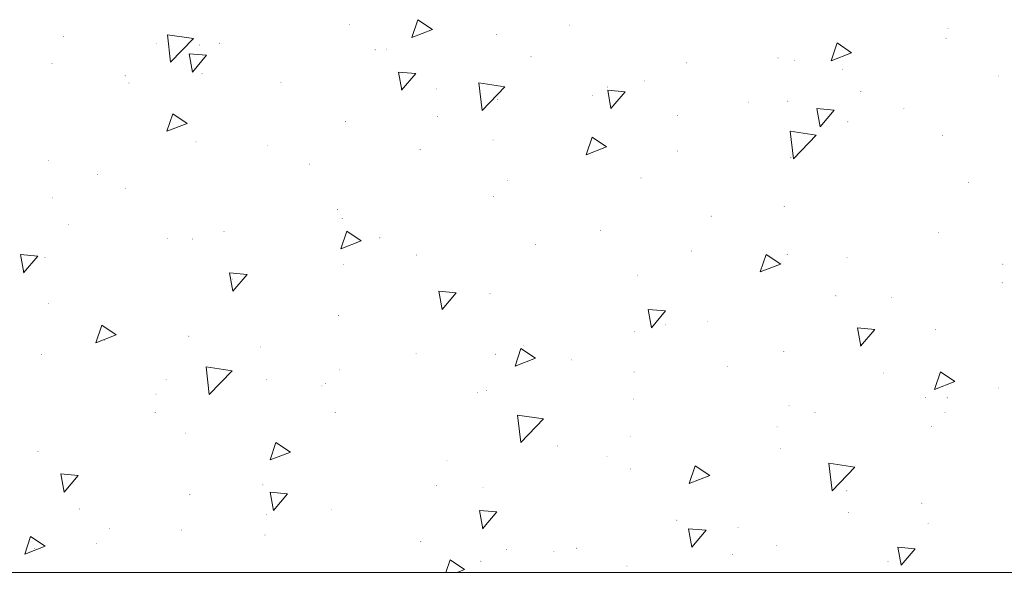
# Model space of a CAD drawing. Header units: millimetres. Extents: x -2603 to 1446, y -6775 to 6616.
# Tile 56 of 74: x -1451 to -1013, y -1568 to -1322. Entities that reach past the tile are written whole.
import ezdxf

# ---------------------------------------------------------------- set-up
doc = ezdxf.new("R2010")
doc.units = ezdxf.units.MM
doc.layers.get('0').update_dxf_attribs({"color": 252})
doc.layers.add('I-SCIANA', color=252, linetype='Continuous')

msp = doc.modelspace()

# ---------------------------------------------------------------- hatches: boundary and pattern name
h = msp.add_hatch(color=256)
h.dxf.hatch_style = 2
h.paths.add_polyline_path([(-1304.43, -1324.23), (-1304.23, -1324.43), (-1304.43, -1324.63), (-1304.63, -1324.43)])
h = msp.add_hatch(color=256)
h.dxf.hatch_style = 2
h.paths.add_polyline_path([(-1206.31, -1324.55), (-1206.11, -1324.76), (-1206.31, -1324.96), (-1206.51, -1324.76)])
h = msp.add_hatch(color=256)
h.dxf.hatch_style = 2
h.paths.add_polyline_path([(-1037.97, -1326.16), (-1037.77, -1326.36), (-1037.97, -1326.57), (-1038.17, -1326.36)])
h = msp.add_hatch(color=256)
h.dxf.hatch_style = 2
h.paths.add_polyline_path([(-1431.43, -1329.7), (-1431.23, -1329.9), (-1431.43, -1330.1), (-1431.63, -1329.9)])
h = msp.add_hatch(color=256)
h.dxf.hatch_style = 2
h.paths.add_polyline_path([(-1238.8, -1328.82), (-1238.6, -1329.02), (-1238.8, -1329.22), (-1239, -1329.02)])
h = msp.add_hatch(color=256)
h.dxf.hatch_style = 2
h.paths.add_polyline_path([(-1038.93, -1330.59), (-1038.73, -1330.79), (-1038.93, -1330.99), (-1039.14, -1330.79)])
h = msp.add_hatch(color=256)
h.dxf.hatch_style = 2
h.paths.add_polyline_path([(-1390.33, -1332.68), (-1390.13, -1332.88), (-1390.33, -1333.08), (-1390.53, -1332.88)])
h = msp.add_hatch(color=256)
h.dxf.hatch_style = 2
h.paths.add_polyline_path([(-1371.11, -1333.4), (-1370.9, -1333.6), (-1371.11, -1333.8), (-1371.31, -1333.6)])
h = msp.add_hatch(color=256)
h.dxf.hatch_style = 2
h.paths.add_polyline_path([(-1362.18, -1332.6), (-1361.98, -1332.8), (-1362.18, -1333), (-1362.38, -1332.8)])
h = msp.add_hatch(color=256)
h.dxf.hatch_style = 2
h.paths.add_polyline_path([(-1292.85, -1335.57), (-1292.65, -1335.77), (-1292.85, -1335.98), (-1293.05, -1335.77)])
h = msp.add_hatch(color=256)
h.dxf.hatch_style = 2
h.paths.add_polyline_path([(-1287.94, -1335.25), (-1287.74, -1335.45), (-1287.94, -1335.65), (-1288.14, -1335.45)])
h = msp.add_hatch(color=256)
h.dxf.hatch_style = 2
h.paths.add_polyline_path([(-1223.6, -1338.47), (-1223.4, -1338.67), (-1223.6, -1338.87), (-1223.8, -1338.67)])
h = msp.add_hatch(color=256)
h.dxf.hatch_style = 2
h.paths.add_polyline_path([(-1113.65, -1339.19), (-1113.45, -1339.39), (-1113.65, -1339.59), (-1113.85, -1339.39)])
h = msp.add_hatch(color=256)
h.dxf.hatch_style = 2
h.paths.add_polyline_path([(-1106.41, -1340.32), (-1106.21, -1340.52), (-1106.41, -1340.72), (-1106.62, -1340.52)])
h = msp.add_hatch(color=256)
h.dxf.hatch_style = 2
h.paths.add_polyline_path([(-1436.66, -1341.69), (-1436.45, -1341.89), (-1436.66, -1342.09), (-1436.86, -1341.89)])
h = msp.add_hatch(color=256)
h.dxf.hatch_style = 2
h.paths.add_polyline_path([(-1154.27, -1341.36), (-1154.07, -1341.57), (-1154.27, -1341.77), (-1154.47, -1341.57)])
h = msp.add_hatch(color=256)
h.dxf.hatch_style = 2
h.paths.add_polyline_path([(-1085.02, -1344.34), (-1084.82, -1344.54), (-1085.02, -1344.74), (-1085.22, -1344.54)])
h = msp.add_hatch(color=256)
h.dxf.hatch_style = 2
h.paths.add_polyline_path([(-1404.08, -1347.16), (-1403.88, -1347.36), (-1404.08, -1347.56), (-1404.28, -1347.36)])
h = msp.add_hatch(color=256)
h.dxf.hatch_style = 2
h.paths.add_polyline_path([(-1369.9, -1346.03), (-1369.7, -1346.23), (-1369.9, -1346.43), (-1370.1, -1346.23)])
h = msp.add_hatch(color=256)
h.dxf.hatch_style = 2
h.paths.add_polyline_path([(-1015.69, -1347.24), (-1015.49, -1347.44), (-1015.69, -1347.64), (-1015.89, -1347.44)])
h = msp.add_hatch(color=256)
h.dxf.hatch_style = 2
h.paths.add_polyline_path([(-1402.39, -1350.37), (-1402.19, -1350.57), (-1402.39, -1350.77), (-1402.59, -1350.57)])
h = msp.add_hatch(color=256)
h.dxf.hatch_style = 2
h.paths.add_polyline_path([(-1334.83, -1350.05), (-1334.63, -1350.25), (-1334.83, -1350.45), (-1335.03, -1350.25)])
h = msp.add_hatch(color=256)
h.dxf.hatch_style = 2
h.paths.add_polyline_path([(-1265.5, -1352.95), (-1265.3, -1353.15), (-1265.5, -1353.35), (-1265.7, -1353.15)])
h = msp.add_hatch(color=256)
h.dxf.hatch_style = 2
h.paths.add_polyline_path([(-1189.42, -1352.14), (-1189.22, -1352.34), (-1189.42, -1352.54), (-1189.62, -1352.34)])
h = msp.add_hatch(color=256)
h.dxf.hatch_style = 2
h.paths.add_polyline_path([(-1173.01, -1349.41), (-1172.81, -1349.61), (-1173.01, -1349.81), (-1173.21, -1349.61)])
h = msp.add_hatch(color=256)
h.dxf.hatch_style = 2
h.paths.add_polyline_path([(-1238.56, -1357.77), (-1238.36, -1357.97), (-1238.56, -1358.17), (-1238.76, -1357.97)])
h = msp.add_hatch(color=256)
h.dxf.hatch_style = 2
h.paths.add_polyline_path([(-1196.25, -1355.92), (-1196.05, -1356.12), (-1196.25, -1356.32), (-1196.45, -1356.12)])
h = msp.add_hatch(color=256)
h.dxf.hatch_style = 2
h.paths.add_polyline_path([(-1076.82, -1354.15), (-1076.62, -1354.35), (-1076.82, -1354.55), (-1077.02, -1354.35)])
h = msp.add_hatch(color=256)
h.dxf.hatch_style = 2
h.paths.add_polyline_path([(-1126.92, -1358.82), (-1126.72, -1359.02), (-1126.92, -1359.22), (-1127.12, -1359.02)])
h = msp.add_hatch(color=256)
h.dxf.hatch_style = 2
h.paths.add_polyline_path([(-1109.31, -1358.42), (-1109.11, -1358.62), (-1109.31, -1358.82), (-1109.51, -1358.62)])
h = msp.add_hatch(color=256)
h.dxf.hatch_style = 2
h.paths.add_polyline_path([(-1057.67, -1361.79), (-1057.47, -1361.99), (-1057.67, -1362.2), (-1057.88, -1361.99)])
h = msp.add_hatch(color=256)
h.dxf.hatch_style = 2
h.paths.add_polyline_path([(-1265.1, -1365.17), (-1264.9, -1365.37), (-1265.1, -1365.57), (-1265.3, -1365.37)])
h = msp.add_hatch(color=256)
h.dxf.hatch_style = 2
h.paths.add_polyline_path([(-1158.45, -1364.93), (-1158.25, -1365.13), (-1158.45, -1365.33), (-1158.65, -1365.13)])
h = msp.add_hatch(color=256)
h.dxf.hatch_style = 2
h.paths.add_polyline_path([(-1306.04, -1367.5), (-1305.84, -1367.7), (-1306.04, -1367.91), (-1306.24, -1367.7)])
h = msp.add_hatch(color=256)
h.dxf.hatch_style = 2
h.paths.add_polyline_path([(-1082.61, -1367.66), (-1082.41, -1367.87), (-1082.61, -1368.07), (-1082.81, -1367.87)])
h = msp.add_hatch(color=256)
h.dxf.hatch_style = 2
h.paths.add_polyline_path([(-1040.54, -1373.78), (-1040.34, -1373.98), (-1040.54, -1374.18), (-1040.74, -1373.98)])
h = msp.add_hatch(color=256)
h.dxf.hatch_style = 2
h.paths.add_polyline_path([(-1372.63, -1376.59), (-1372.43, -1376.79), (-1372.63, -1376.99), (-1372.84, -1376.79)])
h = msp.add_hatch(color=256)
h.dxf.hatch_style = 2
h.paths.add_polyline_path([(-1340.78, -1378.12), (-1340.58, -1378.32), (-1340.78, -1378.52), (-1340.99, -1378.32)])
h = msp.add_hatch(color=256)
h.dxf.hatch_style = 2
h.paths.add_polyline_path([(-1240.41, -1375.71), (-1240.21, -1375.91), (-1240.41, -1376.11), (-1240.61, -1375.91)])
h = msp.add_hatch(color=256)
h.dxf.hatch_style = 2
h.paths.add_polyline_path([(-1272.9, -1379.97), (-1272.7, -1380.17), (-1272.9, -1380.37), (-1273.1, -1380.17)])
h = msp.add_hatch(color=256)
h.dxf.hatch_style = 2
h.paths.add_polyline_path([(-1158.29, -1380.61), (-1158.09, -1380.81), (-1158.29, -1381.02), (-1158.49, -1380.81)])
h = msp.add_hatch(color=256)
h.dxf.hatch_style = 2
h.paths.add_polyline_path([(-1107.94, -1383.51), (-1107.74, -1383.71), (-1107.94, -1383.91), (-1108.14, -1383.71)])
h = msp.add_hatch(color=256)
h.dxf.hatch_style = 2
h.paths.add_polyline_path([(-1438.18, -1384.96), (-1437.98, -1385.16), (-1438.18, -1385.36), (-1438.38, -1385.16)])
h = msp.add_hatch(color=256)
h.dxf.hatch_style = 2
h.paths.add_polyline_path([(-1322.04, -1386.48), (-1321.84, -1386.69), (-1322.04, -1386.89), (-1322.25, -1386.69)])
h = msp.add_hatch(color=256)
h.dxf.hatch_style = 2
h.paths.add_polyline_path([(-1416.47, -1391.15), (-1416.27, -1391.35), (-1416.47, -1391.55), (-1416.67, -1391.35)])
h = msp.add_hatch(color=256)
h.dxf.hatch_style = 2
h.paths.add_polyline_path([(-1174.62, -1392.68), (-1174.42, -1392.88), (-1174.62, -1393.08), (-1174.82, -1392.88)])
h = msp.add_hatch(color=256)
h.dxf.hatch_style = 2
h.paths.add_polyline_path([(-1404.08, -1397.26), (-1403.88, -1397.46), (-1404.08, -1397.66), (-1404.28, -1397.46)])
h = msp.add_hatch(color=256)
h.dxf.hatch_style = 2
h.paths.add_polyline_path([(-1233.97, -1393.64), (-1233.77, -1393.84), (-1233.97, -1394.05), (-1234.18, -1393.84)])
h = msp.add_hatch(color=256)
h.dxf.hatch_style = 2
h.paths.add_polyline_path([(-1028.96, -1394.61), (-1028.76, -1394.81), (-1028.96, -1395.01), (-1029.16, -1394.81)])
h = msp.add_hatch(color=256)
h.dxf.hatch_style = 2
h.paths.add_polyline_path([(-1436.57, -1401.53), (-1436.37, -1401.73), (-1436.57, -1401.93), (-1436.78, -1401.73)])
h = msp.add_hatch(color=256)
h.dxf.hatch_style = 2
h.paths.add_polyline_path([(-1240.17, -1400.96), (-1239.97, -1401.16), (-1240.17, -1401.36), (-1240.37, -1401.16)])
h = msp.add_hatch(color=256)
h.dxf.hatch_style = 2
h.paths.add_polyline_path([(-1110.92, -1405.39), (-1110.72, -1405.59), (-1110.92, -1405.79), (-1111.12, -1405.59)])
h = msp.add_hatch(color=256)
h.dxf.hatch_style = 2
h.paths.add_polyline_path([(-1309.66, -1406.67), (-1309.46, -1406.87), (-1309.66, -1407.07), (-1309.86, -1406.87)])
h = msp.add_hatch(color=256)
h.dxf.hatch_style = 2
h.paths.add_polyline_path([(-1143.41, -1409.65), (-1143.21, -1409.85), (-1143.41, -1410.05), (-1143.61, -1409.85)])
h = msp.add_hatch(color=256)
h.dxf.hatch_style = 2
h.paths.add_polyline_path([(-1429.34, -1413.43), (-1429.14, -1413.63), (-1429.34, -1413.83), (-1429.54, -1413.63)])
h = msp.add_hatch(color=256)
h.dxf.hatch_style = 2
h.paths.add_polyline_path([(-1307.57, -1410.69), (-1307.37, -1410.89), (-1307.57, -1411.1), (-1307.77, -1410.89)])
h = msp.add_hatch(color=256)
h.dxf.hatch_style = 2
h.paths.add_polyline_path([(-1360.09, -1416.4), (-1359.89, -1416.61), (-1360.09, -1416.81), (-1360.29, -1416.61)])
h = msp.add_hatch(color=256)
h.dxf.hatch_style = 2
h.paths.add_polyline_path([(-1290.76, -1419.3), (-1290.56, -1419.5), (-1290.76, -1419.7), (-1290.96, -1419.5)])
h = msp.add_hatch(color=256)
h.dxf.hatch_style = 2
h.paths.add_polyline_path([(-1192.55, -1416.08), (-1192.35, -1416.28), (-1192.55, -1416.48), (-1192.75, -1416.28)])
h = msp.add_hatch(color=256)
h.dxf.hatch_style = 2
h.paths.add_polyline_path([(-1042.15, -1416.97), (-1041.95, -1417.17), (-1042.15, -1417.37), (-1042.35, -1417.17)])
h = msp.add_hatch(color=256)
h.dxf.hatch_style = 2
h.paths.add_polyline_path([(-1385.34, -1419.62), (-1385.14, -1419.82), (-1385.34, -1420.02), (-1385.54, -1419.82)])
h = msp.add_hatch(color=256)
h.dxf.hatch_style = 2
h.paths.add_polyline_path([(-1374.24, -1419.78), (-1374.04, -1419.98), (-1374.24, -1420.18), (-1374.44, -1419.98)])
h = msp.add_hatch(color=256)
h.dxf.hatch_style = 2
h.paths.add_polyline_path([(-1221.51, -1422.2), (-1221.31, -1422.4), (-1221.51, -1422.6), (-1221.71, -1422.4)])
h = msp.add_hatch(color=256)
h.dxf.hatch_style = 2
h.paths.add_polyline_path([(-1274.59, -1426.94), (-1274.39, -1427.14), (-1274.59, -1427.34), (-1274.79, -1427.14)])
h = msp.add_hatch(color=256)
h.dxf.hatch_style = 2
h.paths.add_polyline_path([(-1152.18, -1425.17), (-1151.98, -1425.37), (-1152.18, -1425.57), (-1152.38, -1425.37)])
h = msp.add_hatch(color=256)
h.dxf.hatch_style = 2
h.paths.add_polyline_path([(-1109.55, -1426.7), (-1109.35, -1426.9), (-1109.55, -1427.1), (-1109.75, -1426.9)])
h = msp.add_hatch(color=256)
h.dxf.hatch_style = 2
h.paths.add_polyline_path([(-1439.79, -1428.15), (-1439.59, -1428.35), (-1439.79, -1428.55), (-1439.99, -1428.35)])
h = msp.add_hatch(color=256)
h.dxf.hatch_style = 2
h.paths.add_polyline_path([(-1307.08, -1431.2), (-1306.88, -1431.4), (-1307.08, -1431.61), (-1307.29, -1431.4)])
h = msp.add_hatch(color=256)
h.dxf.hatch_style = 2
h.paths.add_polyline_path([(-1082.93, -1428.07), (-1082.73, -1428.27), (-1082.93, -1428.47), (-1083.13, -1428.27)])
h = msp.add_hatch(color=256)
h.dxf.hatch_style = 2
h.paths.add_polyline_path([(-1013.6, -1431.04), (-1013.4, -1431.24), (-1013.6, -1431.44), (-1013.8, -1431.24)])
h = msp.add_hatch(color=256)
h.dxf.hatch_style = 2
h.paths.add_polyline_path([(-1176.15, -1435.87), (-1175.94, -1436.07), (-1176.15, -1436.27), (-1176.35, -1436.07)])
h = msp.add_hatch(color=256)
h.dxf.hatch_style = 2
h.paths.add_polyline_path([(-1356.23, -1437.64), (-1356.03, -1437.84), (-1356.23, -1438.04), (-1356.43, -1437.84)])
h = msp.add_hatch(color=256)
h.dxf.hatch_style = 2
h.paths.add_polyline_path([(-1013.92, -1439.33), (-1013.72, -1439.53), (-1013.92, -1439.73), (-1014.12, -1439.53)])
h = msp.add_hatch(color=256)
h.dxf.hatch_style = 2
h.paths.add_polyline_path([(-1241.78, -1444.15), (-1241.57, -1444.35), (-1241.78, -1444.55), (-1241.98, -1444.35)])
h = msp.add_hatch(color=256)
h.dxf.hatch_style = 2
h.paths.add_polyline_path([(-1087.92, -1445.12), (-1087.71, -1445.32), (-1087.92, -1445.52), (-1088.12, -1445.32)])
h = msp.add_hatch(color=256)
h.dxf.hatch_style = 2
h.paths.add_polyline_path([(-1438.18, -1448.42), (-1437.98, -1448.62), (-1438.18, -1448.82), (-1438.38, -1448.62)])
h = msp.add_hatch(color=256)
h.dxf.hatch_style = 2
h.paths.add_polyline_path([(-1063.14, -1445.76), (-1062.94, -1445.96), (-1063.14, -1446.16), (-1063.34, -1445.96)])
h = msp.add_hatch(color=256)
h.dxf.hatch_style = 2
h.paths.add_polyline_path([(-1309.18, -1453.88), (-1308.97, -1454.09), (-1309.18, -1454.29), (-1309.38, -1454.09)])
h = msp.add_hatch(color=256)
h.dxf.hatch_style = 2
h.paths.add_polyline_path([(-1163.68, -1458.07), (-1163.48, -1458.27), (-1163.68, -1458.47), (-1163.88, -1458.27)])
h = msp.add_hatch(color=256)
h.dxf.hatch_style = 2
h.paths.add_polyline_path([(-1145.1, -1456.54), (-1144.9, -1456.74), (-1145.1, -1456.94), (-1145.3, -1456.74)])
h = msp.add_hatch(color=256)
h.dxf.hatch_style = 2
h.paths.add_polyline_path([(-1375.77, -1463.05), (-1375.57, -1463.25), (-1375.77, -1463.46), (-1375.97, -1463.25)])
h = msp.add_hatch(color=256)
h.dxf.hatch_style = 2
h.paths.add_polyline_path([(-1177.59, -1460.88), (-1177.39, -1461.08), (-1177.59, -1461.28), (-1177.79, -1461.08)])
h = msp.add_hatch(color=256)
h.dxf.hatch_style = 2
h.paths.add_polyline_path([(-1043.68, -1460.16), (-1043.48, -1460.36), (-1043.68, -1460.56), (-1043.88, -1460.36)])
h = msp.add_hatch(color=256)
h.dxf.hatch_style = 2
h.paths.add_polyline_path([(-1413.25, -1464.9), (-1413.05, -1465.1), (-1413.25, -1465.31), (-1413.45, -1465.1)])
h = msp.add_hatch(color=256)
h.dxf.hatch_style = 2
h.paths.add_polyline_path([(-1226.74, -1467.32), (-1226.53, -1467.52), (-1226.74, -1467.72), (-1226.94, -1467.52)])
h = msp.add_hatch(color=256)
h.dxf.hatch_style = 2
h.paths.add_polyline_path([(-1441.4, -1471.34), (-1441.2, -1471.54), (-1441.4, -1471.74), (-1441.6, -1471.54)])
h = msp.add_hatch(color=256)
h.dxf.hatch_style = 2
h.paths.add_polyline_path([(-1344, -1467.88), (-1343.8, -1468.08), (-1344, -1468.28), (-1344.2, -1468.08)])
h = msp.add_hatch(color=256)
h.dxf.hatch_style = 2
h.paths.add_polyline_path([(-1274.67, -1470.77), (-1274.47, -1470.98), (-1274.67, -1471.18), (-1274.87, -1470.98)])
h = msp.add_hatch(color=256)
h.dxf.hatch_style = 2
h.paths.add_polyline_path([(-1239.36, -1471.1), (-1239.16, -1471.3), (-1239.36, -1471.5), (-1239.56, -1471.3)])
h = msp.add_hatch(color=256)
h.dxf.hatch_style = 2
h.paths.add_polyline_path([(-1111.08, -1469.89), (-1110.88, -1470.09), (-1111.08, -1470.29), (-1111.28, -1470.09)])
h = msp.add_hatch(color=256)
h.dxf.hatch_style = 2
h.paths.add_polyline_path([(-1205.42, -1473.67), (-1205.22, -1473.87), (-1205.42, -1474.07), (-1205.62, -1473.87)])
h = msp.add_hatch(color=256)
h.dxf.hatch_style = 2
h.paths.add_polyline_path([(-1308.69, -1478.09), (-1308.49, -1478.29), (-1308.69, -1478.5), (-1308.89, -1478.29)])
h = msp.add_hatch(color=256)
h.dxf.hatch_style = 2
h.paths.add_polyline_path([(-1177.75, -1479.06), (-1177.55, -1479.26), (-1177.75, -1479.46), (-1177.96, -1479.26)])
h = msp.add_hatch(color=256)
h.dxf.hatch_style = 2
h.paths.add_polyline_path([(-1136.09, -1476.65), (-1135.89, -1476.85), (-1136.09, -1477.05), (-1136.29, -1476.85)])
h = msp.add_hatch(color=256)
h.dxf.hatch_style = 2
h.paths.add_polyline_path([(-1066.84, -1479.54), (-1066.64, -1479.74), (-1066.84, -1479.94), (-1067.04, -1479.74)])
h = msp.add_hatch(color=256)
h.dxf.hatch_style = 2
h.paths.add_polyline_path([(-1385.9, -1482.36), (-1385.7, -1482.56), (-1385.9, -1482.76), (-1386.11, -1482.56)])
h = msp.add_hatch(color=256)
h.dxf.hatch_style = 2
h.paths.add_polyline_path([(-1341.19, -1482.36), (-1340.99, -1482.56), (-1341.19, -1482.76), (-1341.39, -1482.56)])
h = msp.add_hatch(color=256)
h.dxf.hatch_style = 2
h.paths.add_polyline_path([(-1315.05, -1484.05), (-1314.85, -1484.25), (-1315.05, -1484.45), (-1315.25, -1484.25)])
h = msp.add_hatch(color=256)
h.dxf.hatch_style = 2
h.paths.add_polyline_path([(-1390.33, -1488.87), (-1390.13, -1489.07), (-1390.33, -1489.27), (-1390.53, -1489.07)])
h = msp.add_hatch(color=256)
h.dxf.hatch_style = 2
h.paths.add_polyline_path([(-1316.57, -1485.25), (-1316.37, -1485.45), (-1316.57, -1485.65), (-1316.78, -1485.45)])
h = msp.add_hatch(color=256)
h.dxf.hatch_style = 2
h.paths.add_polyline_path([(-1247.33, -1488.23), (-1247.12, -1488.43), (-1247.33, -1488.63), (-1247.53, -1488.43)])
h = msp.add_hatch(color=256)
h.dxf.hatch_style = 2
h.paths.add_polyline_path([(-1243.3, -1487.34), (-1243.1, -1487.54), (-1243.3, -1487.74), (-1243.51, -1487.54)])
h = msp.add_hatch(color=256)
h.dxf.hatch_style = 2
h.paths.add_polyline_path([(-1015.61, -1486.22), (-1015.41, -1486.42), (-1015.61, -1486.62), (-1015.81, -1486.42)])
h = msp.add_hatch(color=256)
h.dxf.hatch_style = 2
h.paths.add_polyline_path([(-1178, -1491.12), (-1177.79, -1491.32), (-1178, -1491.53), (-1178.2, -1491.32)])
h = msp.add_hatch(color=256)
h.dxf.hatch_style = 2
h.paths.add_polyline_path([(-1048.1, -1490.48), (-1047.9, -1490.68), (-1048.1, -1490.88), (-1048.3, -1490.68)])
h = msp.add_hatch(color=256)
h.dxf.hatch_style = 2
h.paths.add_polyline_path([(-1038.37, -1490.56), (-1038.17, -1490.76), (-1038.37, -1490.96), (-1038.57, -1490.76)])
h = msp.add_hatch(color=256)
h.dxf.hatch_style = 2
h.paths.add_polyline_path([(-1390.73, -1497.07), (-1390.53, -1497.28), (-1390.73, -1497.48), (-1390.93, -1497.28)])
h = msp.add_hatch(color=256)
h.dxf.hatch_style = 2
h.paths.add_polyline_path([(-1310.7, -1497.07), (-1310.5, -1497.28), (-1310.7, -1497.48), (-1310.9, -1497.28)])
h = msp.add_hatch(color=256)
h.dxf.hatch_style = 2
h.paths.add_polyline_path([(-1108.75, -1494.1), (-1108.55, -1494.3), (-1108.75, -1494.5), (-1108.95, -1494.3)])
h = msp.add_hatch(color=256)
h.dxf.hatch_style = 2
h.paths.add_polyline_path([(-1097.25, -1496.99), (-1097.04, -1497.2), (-1097.25, -1497.4), (-1097.45, -1497.2)])
h = msp.add_hatch(color=256)
h.dxf.hatch_style = 2
h.paths.add_polyline_path([(-1039.42, -1496.99), (-1039.22, -1497.2), (-1039.42, -1497.4), (-1039.62, -1497.2)])
h = msp.add_hatch(color=256)
h.dxf.hatch_style = 2
h.paths.add_polyline_path([(-1377.38, -1506.24), (-1377.18, -1506.44), (-1377.38, -1506.65), (-1377.58, -1506.44)])
h = msp.add_hatch(color=256)
h.dxf.hatch_style = 2
h.paths.add_polyline_path([(-1114.05, -1503.51), (-1113.85, -1503.71), (-1114.05, -1503.91), (-1114.26, -1503.71)])
h = msp.add_hatch(color=256)
h.dxf.hatch_style = 2
h.paths.add_polyline_path([(-1045.29, -1503.43), (-1045.09, -1503.63), (-1045.29, -1503.83), (-1045.49, -1503.63)])
h = msp.add_hatch(color=256)
h.dxf.hatch_style = 2
h.paths.add_polyline_path([(-1179.2, -1507.77), (-1179, -1507.97), (-1179.2, -1508.17), (-1179.4, -1507.97)])
h = msp.add_hatch(color=256)
h.dxf.hatch_style = 2
h.paths.add_polyline_path([(-1442.93, -1514.53), (-1442.73, -1514.73), (-1442.93, -1514.93), (-1443.13, -1514.73)])
h = msp.add_hatch(color=256)
h.dxf.hatch_style = 2
h.paths.add_polyline_path([(-1211.7, -1512.03), (-1211.49, -1512.24), (-1211.7, -1512.44), (-1211.9, -1512.24)])
h = msp.add_hatch(color=256)
h.dxf.hatch_style = 2
h.paths.add_polyline_path([(-1112.69, -1513.16), (-1112.49, -1513.36), (-1112.69, -1513.56), (-1112.89, -1513.36)])
h = msp.add_hatch(color=256)
h.dxf.hatch_style = 2
h.paths.add_polyline_path([(-1260.92, -1518.47), (-1260.72, -1518.67), (-1260.92, -1518.87), (-1261.12, -1518.67)])
h = msp.add_hatch(color=256)
h.dxf.hatch_style = 2
h.paths.add_polyline_path([(-1189.74, -1516.54), (-1189.54, -1516.74), (-1189.74, -1516.94), (-1189.94, -1516.74)])
h = msp.add_hatch(color=256)
h.dxf.hatch_style = 2
h.paths.add_polyline_path([(-1179.36, -1522.25), (-1179.16, -1522.45), (-1179.36, -1522.65), (-1179.56, -1522.45)])
h = msp.add_hatch(color=256)
h.dxf.hatch_style = 2
h.paths.add_polyline_path([(-1342.88, -1529.33), (-1342.67, -1529.53), (-1342.88, -1529.73), (-1343.08, -1529.53)])
h = msp.add_hatch(color=256)
h.dxf.hatch_style = 2
h.paths.add_polyline_path([(-1265.5, -1529.49), (-1265.3, -1529.69), (-1265.5, -1529.89), (-1265.7, -1529.69)])
h = msp.add_hatch(color=256)
h.dxf.hatch_style = 2
h.paths.add_polyline_path([(-1244.91, -1530.61), (-1244.71, -1530.81), (-1244.91, -1531.02), (-1245.11, -1530.81)])
h = msp.add_hatch(color=256)
h.dxf.hatch_style = 2
h.paths.add_polyline_path([(-1083.01, -1531.98), (-1082.81, -1532.18), (-1083.01, -1532.38), (-1083.21, -1532.18)])
h = msp.add_hatch(color=256)
h.dxf.hatch_style = 2
h.paths.add_polyline_path([(-1375.37, -1533.59), (-1375.17, -1533.79), (-1375.37, -1533.99), (-1375.57, -1533.79)])
h = msp.add_hatch(color=256)
h.dxf.hatch_style = 2
h.paths.add_polyline_path([(-1049.71, -1537.45), (-1049.51, -1537.65), (-1049.71, -1537.85), (-1049.91, -1537.65)])
h = msp.add_hatch(color=256)
h.dxf.hatch_style = 2
h.paths.add_polyline_path([(-1424.51, -1540.02), (-1424.31, -1540.22), (-1424.51, -1540.43), (-1424.71, -1540.22)])
h = msp.add_hatch(color=256)
h.dxf.hatch_style = 2
h.paths.add_polyline_path([(-1312.31, -1540.35), (-1312.11, -1540.55), (-1312.31, -1540.75), (-1312.51, -1540.55)])
h = msp.add_hatch(color=256)
h.dxf.hatch_style = 2
h.paths.add_polyline_path([(-1082.2, -1541.71), (-1082, -1541.91), (-1082.2, -1542.11), (-1082.41, -1541.91)])
h = msp.add_hatch(color=256)
h.dxf.hatch_style = 2
h.paths.add_polyline_path([(-1341.19, -1542.52), (-1340.99, -1542.72), (-1341.19, -1542.92), (-1341.39, -1542.72)])
h = msp.add_hatch(color=256)
h.dxf.hatch_style = 2
h.paths.add_polyline_path([(-1158.69, -1545.01), (-1158.49, -1545.21), (-1158.69, -1545.41), (-1158.89, -1545.21)])
h = msp.add_hatch(color=256)
h.dxf.hatch_style = 2
h.paths.add_polyline_path([(-1411.16, -1548.71), (-1410.96, -1548.91), (-1411.16, -1549.11), (-1411.36, -1548.91)])
h = msp.add_hatch(color=256)
h.dxf.hatch_style = 2
h.paths.add_polyline_path([(-1378.99, -1549.43), (-1378.79, -1549.63), (-1378.99, -1549.84), (-1379.19, -1549.63)])
h = msp.add_hatch(color=256)
h.dxf.hatch_style = 2
h.paths.add_polyline_path([(-1131.43, -1548.15), (-1131.23, -1548.35), (-1131.43, -1548.55), (-1131.63, -1548.35)])
h = msp.add_hatch(color=256)
h.dxf.hatch_style = 2
h.paths.add_polyline_path([(-1046.9, -1546.62), (-1046.7, -1546.82), (-1046.9, -1547.02), (-1047.1, -1546.82)])
h = msp.add_hatch(color=256)
h.dxf.hatch_style = 2
h.paths.add_polyline_path([(-1341.91, -1551.61), (-1341.71, -1551.81), (-1341.91, -1552.01), (-1342.11, -1551.81)])
h = msp.add_hatch(color=256)
h.dxf.hatch_style = 2
h.paths.add_polyline_path([(-1272.58, -1554.5), (-1272.38, -1554.7), (-1272.58, -1554.9), (-1272.78, -1554.7)])
h = msp.add_hatch(color=256)
h.dxf.hatch_style = 2
h.paths.add_polyline_path([(-1444.54, -1557.72), (-1444.34, -1557.92), (-1444.54, -1558.12), (-1444.74, -1557.92)])
h = msp.add_hatch(color=256)
h.dxf.hatch_style = 2
h.paths.add_polyline_path([(-1416.87, -1555.47), (-1416.67, -1555.67), (-1416.87, -1555.87), (-1417.07, -1555.67)])
h = msp.add_hatch(color=256)
h.dxf.hatch_style = 2
h.paths.add_polyline_path([(-1234.38, -1558.04), (-1234.18, -1558.24), (-1234.38, -1558.44), (-1234.58, -1558.24)])
h = msp.add_hatch(color=256)
h.dxf.hatch_style = 2
h.paths.add_polyline_path([(-1213.38, -1558.92), (-1213.18, -1559.13), (-1213.38, -1559.33), (-1213.59, -1559.13)])
h = msp.add_hatch(color=256)
h.dxf.hatch_style = 2
h.paths.add_polyline_path([(-1203.33, -1557.48), (-1203.13, -1557.68), (-1203.33, -1557.88), (-1203.53, -1557.68)])
h = msp.add_hatch(color=256)
h.dxf.hatch_style = 2
h.paths.add_polyline_path([(-1114.3, -1556.35), (-1114.1, -1556.55), (-1114.3, -1556.75), (-1114.5, -1556.55)])
h = msp.add_hatch(color=256)
h.dxf.hatch_style = 2
h.paths.add_polyline_path([(-1245.88, -1563.27), (-1245.68, -1563.47), (-1245.88, -1563.67), (-1246.08, -1563.47)])
h = msp.add_hatch(color=256)
h.dxf.hatch_style = 2
h.paths.add_polyline_path([(-1134, -1560.37), (-1133.8, -1560.57), (-1134, -1560.77), (-1134.2, -1560.57)])
h = msp.add_hatch(color=256)
h.dxf.hatch_style = 2
h.paths.add_polyline_path([(-1064.75, -1563.35), (-1064.55, -1563.55), (-1064.75, -1563.75), (-1064.95, -1563.55)])
h = msp.add_hatch(color=256)
h.dxf.hatch_style = 2
h.paths.add_polyline_path([(-1180.89, -1565.44), (-1180.69, -1565.64), (-1180.89, -1565.84), (-1181.09, -1565.64)])

# ---------------------------------------------------------------- linework, layer by layer
at = {"lineweight": 0}
for points in [[(-1273.87, -1322.34), (-1276.52, -1330.22)], [(-1267.43, -1326.69), (-1273.87, -1322.34)], [(-1267.43, -1326.77), (-1276.52, -1330.22)], [(-1385.34, -1329.02), (-1383.89, -1341.32)], [(-1373.76, -1330.79), (-1385.34, -1329.02)], [(-1373.76, -1330.79), (-1383.89, -1341.32)], [(-1087.35, -1332.72), (-1090.01, -1340.6)], [(-1080.92, -1337.14), (-1087.35, -1332.72)], [(-1367.89, -1338.19), (-1375.69, -1337.54)], [(-1375.69, -1337.54), (-1374.16, -1345.67)], [(-1367.89, -1338.19), (-1374.16, -1345.67)], [(-1080.92, -1337.14), (-1090.01, -1340.6)], [(-1274.83, -1346.31), (-1282.55, -1345.67)], [(-1282.55, -1345.67), (-1281.03, -1353.79)], [(-1274.83, -1346.31), (-1281.11, -1353.79)], [(-1246.76, -1350.49), (-1245.31, -1362.8)], [(-1235.26, -1352.26), (-1246.76, -1350.49)], [(-1235.26, -1352.26), (-1245.31, -1362.8)], [(-1181.7, -1354.51), (-1189.5, -1353.79)], [(-1189.42, -1353.79), (-1187.97, -1361.91)], [(-1181.7, -1354.51), (-1187.97, -1361.91)], [(-1088.64, -1362.64), (-1096.36, -1361.91)], [(-1096.36, -1361.91), (-1094.83, -1370.04)], [(-1382.93, -1364.25), (-1385.58, -1372.05)], [(-1376.49, -1368.59), (-1382.93, -1364.25)], [(-1088.64, -1362.64), (-1094.91, -1370.12)], [(-1376.49, -1368.59), (-1385.58, -1372.05)], [(-1196.41, -1374.62), (-1199.07, -1382.5)], [(-1189.98, -1378.96), (-1196.41, -1374.62)], [(-1108.26, -1371.97), (-1106.82, -1384.27)], [(-1096.68, -1373.74), (-1108.26, -1371.97)], [(-1096.68, -1373.74), (-1106.82, -1384.27)], [(-1189.98, -1378.96), (-1199.07, -1382.5)], [(-1305.48, -1416.53), (-1308.13, -1424.33)], [(-1299.04, -1420.87), (-1305.48, -1416.53)], [(-1299.04, -1420.87), (-1308.13, -1424.33)], [(-1443.01, -1427.7), (-1450.73, -1426.98)], [(-1450.73, -1426.98), (-1449.2, -1435.1)], [(-1443.01, -1427.7), (-1449.28, -1435.1)], [(-1118.96, -1426.9), (-1121.53, -1434.7)], [(-1112.45, -1431.24), (-1118.96, -1426.9)], [(-1112.53, -1431.24), (-1121.62, -1434.7)], [(-1349.87, -1435.83), (-1357.67, -1435.1)], [(-1357.67, -1435.1), (-1356.15, -1443.31)], [(-1349.87, -1435.83), (-1356.15, -1443.31)], [(-1256.82, -1443.95), (-1264.54, -1443.31)], [(-1264.54, -1443.31), (-1263.01, -1451.43)], [(-1256.82, -1443.95), (-1263.09, -1451.43)], [(-1163.68, -1452.07), (-1171.48, -1451.43)], [(-1171.48, -1451.43), (-1169.95, -1459.55)], [(-1163.68, -1452.07), (-1169.95, -1459.55)], [(-1414.54, -1458.35), (-1417.19, -1466.23)], [(-1408.1, -1462.69), (-1414.54, -1458.35)], [(-1408.1, -1462.69), (-1417.19, -1466.23)], [(-1070.62, -1460.28), (-1078.34, -1459.55)], [(-1078.34, -1459.55), (-1076.82, -1467.68)], [(-1070.62, -1460.28), (-1076.9, -1467.68)], [(-1228.02, -1468.72), (-1230.6, -1476.61)], [(-1221.51, -1473.07), (-1228.02, -1468.72)], [(-1221.51, -1473.15), (-1230.6, -1476.61)], [(-1368.13, -1476.93), (-1366.68, -1489.23)], [(-1356.55, -1478.7), (-1368.13, -1476.93)], [(-1356.55, -1478.7), (-1366.68, -1489.23)], [(-1041.43, -1479.18), (-1044.08, -1486.98)], [(-1034.99, -1483.52), (-1041.43, -1479.18)], [(-1034.99, -1483.52), (-1044.08, -1486.98)], [(-1229.55, -1498.4), (-1228.1, -1510.71)], [(-1218.05, -1500.17), (-1229.55, -1498.4)], [(-1218.05, -1500.17), (-1228.1, -1510.71)], [(-1337.08, -1510.63), (-1339.66, -1518.43)], [(-1330.57, -1514.97), (-1337.08, -1510.63)], [(-1330.57, -1514.97), (-1339.66, -1518.43)], [(-1091.05, -1519.88), (-1089.6, -1532.18)], [(-1079.47, -1521.65), (-1091.05, -1519.88)], [(-1150.49, -1521), (-1153.14, -1528.88)], [(-1144.05, -1525.35), (-1150.49, -1521)], [(-1079.47, -1521.65), (-1089.6, -1532.18)], [(-1424.99, -1525.35), (-1432.79, -1524.62)], [(-1432.71, -1524.62), (-1431.27, -1532.74)], [(-1424.99, -1525.35), (-1431.27, -1532.74)], [(-1144.05, -1525.35), (-1153.14, -1528.88)], [(-1331.94, -1533.47), (-1339.66, -1532.74)], [(-1339.66, -1532.74), (-1338.13, -1540.95)], [(-1331.94, -1533.47), (-1338.13, -1540.95)], [(-1238.8, -1541.59), (-1246.52, -1540.95)], [(-1246.52, -1540.95), (-1244.99, -1549.07)], [(-1238.8, -1541.59), (-1245.07, -1549.07)], [(-1145.66, -1549.72), (-1153.46, -1549.07)], [(-1153.46, -1549.07), (-1151.94, -1557.2)], [(-1145.66, -1549.72), (-1151.94, -1557.2)], [(-1446.15, -1552.45), (-1448.72, -1560.33)], [(-1439.63, -1556.79), (-1446.15, -1552.45)], [(-1439.63, -1556.87), (-1448.72, -1560.33)], [(-1052.61, -1557.92), (-1060.33, -1557.2)], [(-1060.33, -1557.2), (-1058.8, -1565.32)], [(-1052.61, -1557.92), (-1058.88, -1565.32)], [(-1259.55, -1562.91), (-1261.48, -1568.46)], [(-1253.12, -1567.25), (-1259.55, -1562.91)], [(-1253.12, -1567.25), (-1256.41, -1568.46)]]:
    msp.add_lwpolyline(points, dxfattribs=at)
at = {"layer": 'I-SCIANA', "lineweight": 0}
msp.add_lwpolyline([(13.72, -1568.46), (-1811.62, -1568.46)], dxfattribs=at)

doc.saveas('drawing.dxf')
